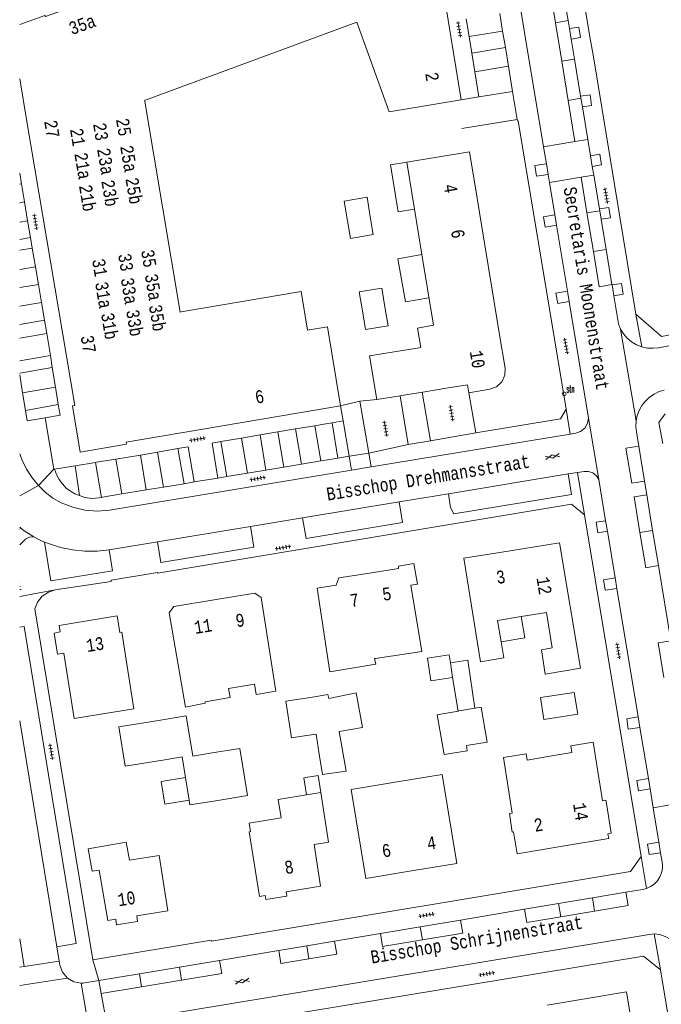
# Model space of a CAD drawing. Header units: metres. Extents: x 196790 to 198335, y 354523 to 356036.
# Tile 13 of 105: x 196790 to 196880, y 355578 to 355715. Entities that reach past the tile are written whole.
import ezdxf

# ---------------------------------------------------------------- set-up
doc = ezdxf.new("R2010")
doc.units = ezdxf.units.M
doc.linetypes.add('DGN Style 2', pattern=[186.027128, 111.616277, -74.410851])
for name, color, linetype, lineweight in [('afdak', 252, 'DGN Style 2', 18), ('bij- of bedrijfsgebouw', 252, 'Continuous', 18), ('functiescheiding', 252, 'Continuous', 18), ('hoofdgebouw', 252, 'Continuous', 18), ('huisnummer BAG', 252, 'Continuous', 18), ('kant asfaltverharding', 252, 'Continuous', 18), ('kant klinkerverharding', 252, 'Continuous', 18), ('kant tegelverharding', 252, 'Continuous', 18), ('straatnaam', 252, 'Continuous', 18), ('straatnaambord', 252, 'Continuous', 18), ('verh asfaltsymbool', 2, 'Continuous', 0), ('verh tegelsymbool', 2, 'Continuous', 0), ('vlakafsluiter', 252, 'Continuous', 18), ('vlakafsluiter grijs', 252, 'DGN Style 2', 18)]:
    doc.layers.add(name, color=color, linetype=linetype, lineweight=lineweight)
doc.styles.add('Style-Courier New', font='cour.ttf')
doc.styles.add('Style-simplex', font='simplex.shx')

# ---------------------------------------------------------------- blocks, each defined once
blk = doc.blocks.new('S435')
at = {"layer": 'straatnaambord', "color": 7, "linetype": 'Continuous', "lineweight": 0}
blk.add_circle((0, 0), 0.263, dxfattribs=at)
blk.add_circle((0, 0), 0.263, dxfattribs=at)
at = {"layer": 'straatnaambord', "color": 7, "linetype": 'Continuous', "lineweight": 0, "style": 'Style-simplex', "width": 0.428569}
blk.add_text('stn', height=1.05, dxfattribs=at).set_placement((0.32, 0.18))
blk = doc.blocks.new('S612')
at = {"layer": 'verh asfaltsymbool', "color": 252}
for p, q in [((-0.99, -0.26), (0.01, 0.24)), ((0.01, -0.26), (-0.99, 0.24)), ((0.01, 0.24), (1.01, -0.26)), ((1.01, 0.24), (0.01, -0.26))]:
    blk.add_line(p, q, dxfattribs=at)
blk = doc.blocks.new('S642')
at = {"layer": 'verh tegelsymbool', "color": 252}
for p, q in [((-1.12, 0), (1.12, 0)), ((-0.9, -0.25), (-0.9, 0.25)), ((-0.45, -0.25), (-0.45, 0.25)), ((0, -0.25), (0, 0.25)), ((0.45, -0.25), (0.45, 0.25)), ((0.9, -0.25), (0.9, 0.25))]:
    blk.add_line(p, q, dxfattribs=at)

msp = doc.modelspace()

# ---------------------------------------------------------------- linework, layer by layer
at = {"layer": 'afdak'}
msp.add_line((196850.328, 355623.406), (196851.11, 355618.72), dxfattribs=at)
at = {"layer": 'afdak', "flags": 128}
for points in [[(196843.907, 355695.519), (196841.649, 355695.149), (196842.724, 355688.593), (196844.982, 355688.963)], [(196846.024, 355682.609), (196842.662, 355682.007), (196843.742, 355675.979), (196847.015, 355676.565)], [(196859.933, 355631.933), (196860.431, 355628.988), (196857.127, 355628.429)], [(196853.447, 355619.114), (196852.478, 355625.823), (196850.023, 355625.475)], [(196831.883, 355607.332), (196831.52, 355609.68), (196829.504, 355609.369), (196829.871, 355606.995)], [(196813.438, 355606.228), (196810.017, 355605.698), (196809.523, 355608.882), (196812.921, 355609.409)]]:
    msp.add_lwpolyline(points, dxfattribs=at)
at = {"layer": 'bij- of bedrijfsgebouw'}
for p, q in [((196842.139, 355668.99), (196845.367, 355669.52)), ((196845.892, 355669.606), (196845.367, 355669.52)), ((196843.19, 355662.873), (196846.418, 355663.399)), ((196846.418, 355663.399), (196849.443, 355663.891)), ((196849.443, 355663.891), (196852.402, 355664.373)), ((196842.985, 355662.84), (196843.19, 355662.873)), ((196850.023, 355625.475), (196850.328, 355623.406)), ((196851.547, 355618.81), (196853.447, 355619.114)), ((196829.261, 355615.196), (196831.205, 355615.495)), ((196831.205, 355615.495), (196831.632, 355612.706)), ((196812.451, 355612.303), (196810.055, 355611.913)), ((196812.921, 355609.409), (196812.451, 355612.303)), ((196813.951, 355612.416), (196816.365, 355612.808)), ((196813.438, 355606.228), (196812.921, 355609.409))]:
    msp.add_line(p, q, dxfattribs=at)
at = {"layer": 'bij- of bedrijfsgebouw', "flags": 128}
for points in [[(196838.803, 355687.884), (196838.343, 355690.63), (196835.157, 355690.097), (196835.62, 355687.329)], [(196835.62, 355687.329), (196836.033, 355684.86), (196839.22, 355685.393), (196838.803, 355687.884)], [(196837.739, 355674.432), (196837.252, 355677.382), (196840.419, 355677.905), (196840.9, 355674.993)], [(196837.739, 355674.432), (196838.12, 355672.123), (196841.287, 355672.646), (196840.9, 355674.993)], [(196842.139, 355668.99), (196838.685, 355668.423), (196839.694, 355662.304), (196842.985, 355662.84)], [(196850.328, 355623.406), (196847.261, 355622.955), (196846.792, 355626.144), (196849.858, 355626.595), (196850.023, 355625.475)], [(196829.261, 355615.196), (196827.756, 355614.959), (196826.954, 355620.108), (196830.418, 355620.638)], [(196830.418, 355620.638), (196832.871, 355621.014), (196832.98, 355620.499)], [(196832.98, 355620.499), (196836.827, 355621.255), (196837.698, 355616.429), (196834.431, 355615.839)], [(196867.845, 355618.261), (196867.344, 355621.324), (196862.615, 355620.61), (196863.096, 355617.523), (196867.845, 355618.261)], [(196853.447, 355619.114), (196854.313, 355619.253), (196855.147, 355614.36), (196852.283, 355613.878)], [(196809.15, 355617.399), (196813.036, 355618.032), (196813.951, 355612.416)], [(196852.283, 355613.878), (196852.384, 355613.174), (196849.142, 355612.64), (196848.186, 355618.207), (196851.11, 355618.72)], [(196851.11, 355618.72), (196851.173, 355618.731), (196851.547, 355618.81)], [(196810.055, 355611.913), (196804.48, 355611.004), (196803.586, 355616.492), (196809.15, 355617.399)], [(196834.431, 355615.839), (196835.433, 355610.286), (196832.128, 355609.825), (196831.632, 355612.706)], [(196816.365, 355612.808), (196820.521, 355613.484), (196821.593, 355606.889), (196817.473, 355606.22)], [(196817.473, 355606.22), (196813.543, 355605.581), (196813.438, 355606.228)]]:
    msp.add_lwpolyline(points, dxfattribs=at)
at = {"layer": 'functiescheiding'}
for p, q in [((196866.486, 355715.376), (196864.724, 355715.056)), ((196853.009, 355710.787), (196857.714, 355711.568)), ((196865.614, 355709.65), (196867.39, 355709.944)), ((196868.296, 355704.499), (196866.514, 355704.187)), ((196867.462, 355698.431), (196863.051, 355697.7)), ((196789.708, 355692.465), (196789.958, 355692.509)), ((196863.883, 355692.689), (196868.31, 355693.424)), ((196789.708, 355689.865), (196790.377, 355689.982)), ((196869.137, 355688.466), (196870.92, 355688.733)), ((196789.708, 355687.129), (196790.818, 355687.323)), ((196871.822, 355683.308), (196870.045, 355683.014)), ((196789.708, 355680.501), (196791.908, 355680.873)), ((196789.708, 355677.981), (196792.323, 355678.423)), ((196789.708, 355675.362), (196792.754, 355675.876)), ((196794.721, 355664.035), (196790.12, 355663.247)), ((196825.856, 355657.776), (196826.68, 355652.857)), ((196828.335, 355658.194), (196829.16, 355653.268)), ((196831.051, 355658.653), (196831.877, 355653.719)), ((196820.785, 355656.921), (196821.606, 355652.016)), ((196823.359, 355657.355), (196824.181, 355652.443)), ((196809.852, 355650.066), (196808.996, 355654.959)), ((196801.17, 355648.627), (196800.322, 355653.51)), ((196876.558, 355643.709), (196878.336, 355644.002)), ((196865.136, 355591.772), (196865.464, 355589.938)), ((196870.186, 355590.726), (196869.899, 355592.57)), ((196870.186, 355590.726), (196865.464, 355589.938)), ((196846.129, 355586.709), (196845.778, 355588.531)), ((196790.341, 355582.965), (196789.708, 355586.832)), ((196829.893, 355585.871), (196830.198, 355584.048)), ((196806.754, 355580.134), (196806.497, 355581.954)), ((196812.066, 355582.886), (196812.376, 355581.072)), ((196789.708, 355580.294), (196796.392, 355581.355)), ((196798.299, 355580.649), (196799.376, 355574.464)), ((196812.376, 355581.072), (196806.754, 355580.134)), ((196806.754, 355580.134), (196801.132, 355579.195))]:
    msp.add_line(p, q, dxfattribs=at)
at = {"layer": 'functiescheiding', "flags": 128}
for points in [[(196874.59, 355593.356), (196874.909, 355591.515), (196870.186, 355590.726)], [(196865.464, 355589.938), (196860.741, 355589.149), (196860.414, 355590.982)], [(196851.412, 355589.475), (196851.75, 355587.648), (196846.129, 355586.709)], [(196846.129, 355586.709), (196840.528, 355585.774), (196840.225, 355587.601)], [(196833.806, 355586.527), (196834.127, 355584.705), (196830.198, 355584.048)], [(196830.198, 355584.048), (196826.268, 355583.392), (196825.997, 355585.219)], [(196817.7, 355583.829), (196817.999, 355582.011), (196812.376, 355581.072)]]:
    msp.add_lwpolyline(points, dxfattribs=at)
at = {"layer": 'hoofdgebouw'}
for p, q in [((196853.77, 355690.497), (196854.807, 355684.182)), ((196846.024, 355682.609), (196844.982, 355688.963)), ((196854.807, 355684.182), (196855.878, 355677.656)), ((196846.024, 355682.609), (196847.646, 355672.719)), ((196815.072, 355658.127), (196834.65, 355661.415)), ((196825.919, 355606.333), (196829.871, 355606.995)), ((196829.871, 355606.995), (196831.883, 355607.332)), ((196826.329, 355603.752), (196825.919, 355606.333)), ((196821.827, 355603.014), (196826.329, 355603.752))]:
    msp.add_line(p, q, dxfattribs=at)
at = {"layer": 'hoofdgebouw', "flags": 128}
for points in [[(196851.533, 355704.26), (196847.509, 355728.878), (196847.788, 355728.976), (196845.57, 355735.108), (196839.418, 355732.859), (196839.522, 355732.579), (196802.182, 355719.101)], [(196802.182, 355719.101), (196793.314, 355715.904), (196793.244, 355716.063), (196789.708, 355714.787)], [(196851.533, 355704.26), (196841.421, 355702.567), (196836.921, 355715.129), (196807.539, 355704.319)], [(196789.708, 355707.207), (196790.715, 355701.246)], [(196807.539, 355704.319), (196807.214, 355704.199), (196807.241, 355704.036)], [(196812.329, 355674.592), (196812.184, 355674.568), (196807.241, 355704.036)], [(196790.715, 355701.246), (196797.432, 355661.496), (196797.124, 355661.432), (196798.192, 355654.974), (196804.657, 355656.072), (196804.625, 355656.372), (196815.072, 355658.127)], [(196853.77, 355690.497), (196852.709, 355696.962), (196843.907, 355695.519), (196844.982, 355688.963)], [(196834.65, 355661.415), (196832.807, 355672.469), (196830.023, 355672.024), (196829.113, 355677.423), (196812.329, 355674.592)], [(196852.402, 355664.373), (196852.589, 355663.269), (196855.553, 355663.747), (196856.471, 355664.103), (196857.199, 355664.786), (196857.622, 355665.728), (196857.669, 355666.719), (196856.911, 355671.362), (196855.878, 355677.656)], [(196845.892, 355669.606), (196845.405, 355672.316), (196847.646, 355672.719)], [(196857.127, 355628.429), (196857.504, 355626.168), (196854.232, 355625.627), (196851.919, 355640.137), (196858.372, 355641.165)], [(196858.372, 355641.165), (196865.29, 355642.268), (196868.221, 355624.72), (196863.309, 355623.899), (196862.754, 355627.301), (196864.257, 355627.546), (196863.451, 355632.516), (196859.933, 355631.933)], [(196837.802, 355637.884), (196842.762, 355638.662), (196842.758, 355639.008), (196844.919, 355639.368), (196845.397, 355636.498), (196844.48, 355636.345), (196846.03, 355627.054), (196839.525, 355626.072)], [(196839.525, 355626.072), (196839.396, 355626.053), (196839.591, 355625.26), (196833.15, 355624.23), (196831.367, 355635.933), (196834.044, 355636.341), (196834.405, 355637.352), (196837.802, 355637.884)], [(196815.664, 355620.013), (196815.697, 355619.816), (196812.907, 355619.267), (196810.637, 355632.486), (196811.275, 355633.356), (196816.947, 355634.296)], [(196816.947, 355634.296), (196822.636, 355635.238), (196823.498, 355634.613), (196825.557, 355621.525), (196822.802, 355621.042), (196822.588, 355622.502), (196818.958, 355621.866)], [(196803.738, 355629.728), (196804.028, 355629.773), (196805.697, 355619.022), (196797.34, 355617.692), (196795.885, 355626.827), (196795.016, 355626.688), (196794.533, 355629.631), (196795.396, 355629.786), (196795.248, 355630.701), (196803.366, 355632.054), (196803.738, 355629.728)], [(196859.933, 355631.933), (196856.634, 355631.386), (196857.127, 355628.429)], [(196818.958, 355621.866), (196819.187, 355620.603), (196815.664, 355620.013)], [(196863.933, 355612.394), (196867.018, 355612.911), (196866.863, 355613.856), (196869.984, 355614.363), (196871.317, 355606.157), (196871.781, 355606.235), (196871.864, 355605.786), (196872.54, 355601.622), (196872.076, 355601.53), (196872.194, 355600.863), (196865.983, 355599.835)], [(196865.983, 355599.835), (196859.348, 355598.737), (196858.84, 355601.809), (196858.642, 355601.778), (196858.27, 355604.374), (196858.674, 355604.439), (196857.435, 355612.234), (196860.624, 355612.752), (196860.769, 355611.864), (196863.933, 355612.394)], [(196844.871, 355596.388), (196850.917, 355597.388), (196848.855, 355609.842), (196842.83, 355608.845)], [(196844.871, 355596.388), (196838.196, 355595.283), (196836.135, 355607.737), (196842.83, 355608.845)], [(196831.883, 355607.332), (196832.957, 355600.364), (196830.924, 355600.03)], [(196821.827, 355603.014), (196822.011, 355601.852), (196821.852, 355601.827), (196823.29, 355592.769), (196824.079, 355592.894), (196824.164, 355592.359), (196827.103, 355592.826), (196827.006, 355593.437), (196831.849, 355594.206), (196830.924, 355600.03)], [(196800.846, 355596.474), (196799.854, 355596.3), (196799.3, 355599.458), (196804.616, 355600.391), (196805.063, 355597.844)], [(196805.063, 355597.844), (196809.245, 355598.518), (196810.454, 355590.755), (196806.105, 355590.078), (196806.216, 355589.276), (196803.273, 355588.799), (196803.165, 355589.593), (196802.042, 355589.403), (196800.846, 355596.474)], [(196876.928, 355564.604), (196875.734, 355571.653), (196875.946, 355571.722), (196874.654, 355579.4), (196863.565, 355577.572)]]:
    msp.add_lwpolyline(points, dxfattribs=at)
at = {"layer": 'kant asfaltverharding'}
for p, q in [((196838.912, 355652.884), (196866.783, 355657.484)), ((196836.182, 355652.433), (196838.912, 355652.884)), ((196866.522, 355651.901), (196849.742, 355649.127)), ((196866.522, 355651.901), (196867.835, 355652.118)), ((196849.742, 355649.127), (196842.835, 355647.986)), ((196842.835, 355647.986), (196829.31, 355645.75)), ((196829.31, 355645.75), (196822.027, 355644.546)), ((196822.027, 355644.546), (196808.99, 355642.391)), ((196808.99, 355642.391), (196802.249, 355641.277)), ((196794.889, 355585.727), (196789.708, 355617.357)), ((196878.423, 355605.182), (196884.562, 355606.261)), ((196879.207, 355600.391), (196878.423, 355605.182)), ((196879.451, 355598.9), (196879.207, 355600.391)), ((196879.718, 355597.271), (196879.451, 355598.9)), ((196869.899, 355592.57), (196874.59, 355593.356)), ((196860.414, 355590.982), (196865.136, 355591.772)), ((196865.136, 355591.772), (196869.899, 355592.57)), ((196851.412, 355589.475), (196860.414, 355590.982)), ((196845.778, 355588.531), (196851.412, 355589.475)), ((196801.911, 355574.895), (196877.854, 355587.468)), ((196833.806, 355586.527), (196840.225, 355587.601)), ((196840.225, 355587.601), (196845.778, 355588.531)), ((196877.854, 355587.468), (196878.568, 355587.52)), ((196829.893, 355585.871), (196833.806, 355586.527)), ((196795.215, 355583.737), (196794.889, 355585.727)), ((196817.7, 355583.829), (196825.997, 355585.219)), ((196825.997, 355585.219), (196829.893, 355585.871)), ((196790.341, 355582.965), (196795.215, 355583.737)), ((196812.066, 355582.886), (196817.7, 355583.829)), ((196789.708, 355582.865), (196790.341, 355582.965)), ((196800.805, 355581.001), (196806.497, 355581.954)), ((196806.497, 355581.954), (196812.066, 355582.886)), ((196801.132, 355579.195), (196800.805, 355581.001)), ((196801.911, 355574.895), (196801.132, 355579.195))]:
    msp.add_line(p, q, dxfattribs=at)
at = {"layer": 'kant asfaltverharding', "flags": 128}
for points in [[(196952.704, 355720.079), (196946.498, 355694.593), (196945.759, 355691.669), (196945.355, 355690.327), (196944.845, 355689.022), (196944.218, 355687.768), (196943.466, 355686.584), (196942.385, 355685.203), (196941.179, 355683.93), (196939.853, 355682.781), (196938.417, 355681.775), (196937.294, 355681.154), (196936.111, 355680.657), (196933.639, 355679.984), (196879.163, 355669.57), (196878.413, 355669.487), (196877.629, 355669.522), (196876.84, 355669.688)], [(196876.84, 355669.688), (196876.079, 355669.984), (196875.377, 355670.402), (196874.761, 355670.922), (196874.251, 355671.518), (196873.855, 355672.161)], [(196879.959, 355663.636), (196879.248, 355663.419), (196878.554, 355663.09), (196877.902, 355662.649), (196877.318, 355662.107), (196876.825, 355661.482), (196876.439, 355660.796), (196876.167, 355660.077), (196876.009, 355659.351)], [(196866.783, 355657.484), (196867.577, 355657.615), (196868.256, 355657.85), (196868.85, 355658.331), (196869.236, 355658.99), (196869.365, 355659.697)], [(196792.359, 355650.275), (196791.521, 355651.301), (196790.684, 355652.579), (196789.992, 355653.941), (196789.708, 355654.714)], [(196836.182, 355652.433), (196802.284, 355646.838), (196800.55, 355646.699), (196798.817, 355646.852), (196797.128, 355647.259), (196795.506, 355647.881), (196794.346, 355648.525), (196793.296, 355649.338), (196792.359, 355650.275)], [(196867.835, 355652.118), (196868.739, 355652.267), (196869.349, 355652.268), (196869.958, 355652.058), (196870.462, 355651.655), (196870.787, 355651.139)], [(196791.689, 355643.087), (196790.203, 355644.057), (196789.708, 355644.447)], [(196791.689, 355643.087), (196792.183, 355642.821), (196792.688, 355642.575), (196793.173, 355642.36)], [(196793.173, 355642.36), (196795.418, 355641.613), (196797.111, 355641.276), (196798.828, 355641.097), (196800.543, 355641.093), (196802.249, 355641.277)], [(196877.488, 355593.891), (196878.041, 355594.145), (196878.557, 355594.509), (196879.002, 355594.972), (196879.35, 355595.511), (196879.586, 355596.096), (196879.706, 355596.693), (196879.718, 355597.271)], [(196874.59, 355593.356), (196876.928, 355593.747), (196877.488, 355593.891)], [(196878.568, 355587.52), (196879.322, 355587.432), (196880.073, 355587.189), (196880.775, 355586.79), (196881.38, 355586.256), (196881.854, 355585.625), (196882.182, 355584.94), (196882.359, 355584.269)]]:
    msp.add_lwpolyline(points, dxfattribs=at)
at = {"layer": 'kant klinkerverharding'}
for p, q in [((196866.486, 355715.376), (196865.675, 355720.249)), ((196864.724, 355715.056), (196865.614, 355709.65)), ((196866.675, 355714.238), (196866.486, 355715.376)), ((196866.922, 355712.756), (196866.675, 355714.238)), ((196857.328, 355713.885), (196852.623, 355713.123)), ((196866.922, 355712.756), (196867.39, 355709.944)), ((196853.438, 355708.193), (196858.147, 355708.965)), ((196865.614, 355709.65), (196866.514, 355704.187)), ((196867.39, 355709.944), (196868.252, 355704.762)), ((196854.021, 355704.667), (196851.533, 355704.26)), ((196858.734, 355705.439), (196854.021, 355704.667)), ((196868.296, 355704.499), (196868.252, 355704.762)), ((196866.514, 355704.187), (196867.462, 355698.431)), ((196868.5, 355703.275), (196868.296, 355704.499)), ((196869.256, 355698.728), (196868.5, 355703.275)), ((196851.624, 355700.245), (196859.384, 355701.53)), ((196863.45, 355695.299), (196863.051, 355697.7)), ((196869.256, 355698.728), (196867.462, 355698.431)), ((196869.256, 355698.728), (196869.641, 355696.417)), ((196869.641, 355696.417), (196869.885, 355694.951)), ((196863.695, 355693.823), (196863.45, 355695.299)), ((196870.09, 355693.719), (196869.885, 355694.951)), ((196789.708, 355694.013), (196789.958, 355692.509)), ((196863.883, 355692.689), (196863.695, 355693.823)), ((196868.31, 355693.424), (196870.09, 355693.719)), ((196870.09, 355693.719), (196870.875, 355689.002)), ((196789.958, 355692.509), (196790.377, 355689.982)), ((196864.632, 355688.18), (196863.883, 355692.689)), ((196868.31, 355693.424), (196869.137, 355688.466)), ((196790.377, 355689.982), (196790.818, 355687.323)), ((196864.874, 355686.723), (196864.632, 355688.18)), ((196869.137, 355688.466), (196870.045, 355683.014)), ((196870.875, 355689.002), (196870.92, 355688.733)), ((196870.92, 355688.733), (196871.117, 355687.545)), ((196790.818, 355687.323), (196791.203, 355685)), ((196866.407, 355677.502), (196864.874, 355686.723)), ((196871.117, 355687.545), (196871.822, 355683.308)), ((196789.708, 355684.738), (196791.203, 355685)), ((196791.463, 355683.505), (196789.708, 355683.203)), ((196791.908, 355680.873), (196791.463, 355683.505)), ((196871.822, 355683.308), (196872.634, 355678.426)), ((196792.323, 355678.423), (196791.908, 355680.873)), ((196792.754, 355675.876), (196792.323, 355678.423)), ((196872.634, 355678.426), (196872.646, 355678.356)), ((196872.897, 355676.848), (196872.646, 355678.356)), ((196866.653, 355676.022), (196866.407, 355677.502)), ((196793.171, 355673.413), (196792.754, 355675.876)), ((196869.365, 355659.697), (196866.653, 355676.022)), ((196789.708, 355672.828), (196793.171, 355673.413)), ((196793.506, 355671.546), (196789.708, 355670.884)), ((196876.009, 355659.351), (196873.855, 355672.161)), ((196789.708, 355667.725), (196794.01, 355668.472)), ((196794.268, 355666.802), (196789.708, 355666.02)), ((196794.721, 355664.035), (196794.268, 355666.802)), ((196795.114, 355661.638), (196794.721, 355664.035)), ((196846.081, 355663.344), (196847.209, 355656.527)), ((196844.097, 355656.013), (196842.985, 355662.84)), ((196790.519, 355660.785), (196795.114, 355661.638)), ((196834.65, 355661.415), (196835.011, 355659.321)), ((196833.448, 355659.057), (196832.304, 355658.864)), ((196834.276, 355654.117), (196833.448, 355659.057)), ((196835.011, 355659.321), (196835.861, 355654.38)), ((196870.787, 355651.139), (196869.365, 355659.697)), ((196825.856, 355657.776), (196823.359, 355657.355)), ((196828.335, 355658.194), (196825.856, 355657.776)), ((196831.051, 355658.653), (196828.335, 355658.194)), ((196832.304, 355658.864), (196831.051, 355658.653)), ((196820.785, 355656.921), (196817.895, 355656.433)), ((196817.895, 355656.433), (196818.702, 355651.534)), ((196823.359, 355657.355), (196820.785, 355656.921)), ((196847.209, 355656.527), (196844.097, 355656.013)), ((196808.996, 355654.959), (196806.609, 355654.554)), ((196811.865, 355655.446), (196808.996, 355654.959)), ((196812.723, 355650.542), (196811.865, 355655.446)), ((196877.198, 355650.903), (196876.39, 355655.804)), ((196803.18, 355653.979), (196800.472, 355653.535)), ((196804.028, 355649.1), (196803.18, 355653.979)), ((196806.609, 355654.554), (196807.419, 355649.663)), ((196836.182, 355652.433), (196835.861, 355654.38)), ((196838.912, 355652.884), (196838.589, 355654.832)), ((196797.496, 355653.048), (196798.085, 355648.877)), ((196871.748, 355645.356), (196870.787, 355651.139)), ((196877.517, 355648.971), (196877.198, 355650.903)), ((196878.336, 355644.002), (196877.517, 355648.971)), ((196871.992, 355643.885), (196871.748, 355645.356)), ((196879.149, 355639.074), (196878.336, 355644.002)), ((196873.077, 355637.356), (196871.992, 355643.885)), ((196880.886, 355628.545), (196879.149, 355639.074)), ((196873.323, 355635.876), (196873.077, 355637.356)), ((196876.309, 355617.907), (196873.323, 355635.876)), ((196876.555, 355616.422), (196876.309, 355617.907)), ((196877.74, 355609.292), (196876.555, 355616.422)), ((196877.984, 355607.826), (196877.74, 355609.292)), ((196878.423, 355605.182), (196877.984, 355607.826))]:
    msp.add_line(p, q, dxfattribs=at)
at = {"layer": 'kant klinkerverharding', "flags": 128}
for points in [[(196854.954, 355746.05), (196855.117, 355745.448), (196863.051, 355697.7)], [(196865.675, 355720.249), (196863.918, 355719.949), (196864.724, 355715.056)], [(196870.045, 355683.014), (196870.87, 355678.068), (196872.634, 355678.426)], [(196873.855, 355672.161), (196873.555, 355672.893), (196872.897, 355676.848)], [(196876.39, 355655.804), (196876.063, 355657.786), (196875.965, 355658.566), (196876.009, 355659.351)], [(196877.198, 355650.903), (196875.419, 355650.591), (196874.592, 355655.515), (196876.39, 355655.804)], [(196876.558, 355643.709), (196875.731, 355648.694), (196877.517, 355648.971)], [(196879.149, 355639.074), (196877.377, 355638.77), (196876.558, 355643.709)], [(196879.909, 355623.408), (196879.108, 355628.256), (196880.886, 355628.545)], [(196796.392, 355581.355), (196795.701, 355582.164), (196795.327, 355583.159), (196795.215, 355583.737)], [(196798.299, 355580.649), (196797.286, 355580.84), (196796.392, 355581.355)], [(196800.805, 355581.001), (196798.845, 355580.687), (196798.573, 355580.656), (196798.299, 355580.649)]]:
    msp.add_lwpolyline(points, dxfattribs=at)
at = {"layer": 'kant tegelverharding'}
for p, q in [((196852.22, 355715.579), (196852.623, 355713.123)), ((196857.328, 355713.885), (196856.919, 355716.345)), ((196852.623, 355713.123), (196853.009, 355710.787)), ((196857.714, 355711.568), (196857.328, 355713.885)), ((196869.558, 355713.057), (196869.984, 355710.543)), ((196858.147, 355708.965), (196857.714, 355711.568)), ((196853.009, 355710.787), (196853.438, 355708.193)), ((196869.984, 355710.543), (196875.99, 355674.259)), ((196858.734, 355705.439), (196858.147, 355708.965)), ((196853.438, 355708.193), (196854.021, 355704.667)), ((196859.384, 355701.53), (196858.734, 355705.439)), ((196791.203, 355685), (196791.463, 355683.505)), ((196793.171, 355673.413), (196793.506, 355671.546)), ((196793.506, 355671.546), (196794.01, 355668.472)), ((196794.01, 355668.472), (196794.268, 355666.802)), ((196789.708, 355665.785), (196790.12, 355663.247)), ((196790.12, 355663.247), (196790.519, 355660.785)), ((196852.589, 355663.269), (196853.558, 355657.652)), ((196837.338, 355662.102), (196838.589, 355654.832)), ((196793.26, 355659.766), (196794.51, 355652.569)), ((196835.011, 355659.321), (196833.448, 355659.057)), ((196800.322, 355653.51), (196800.472, 355653.535)), ((196803.18, 355653.979), (196806.609, 355654.554)), ((196829.16, 355653.268), (196831.877, 355653.719)), ((196831.877, 355653.719), (196833.131, 355653.927)), ((196833.131, 355653.927), (196834.276, 355654.117)), ((196834.276, 355654.117), (196835.861, 355654.38)), ((196838.589, 355654.832), (196835.861, 355654.38)), ((196794.51, 355652.569), (196794.602, 355652.575)), ((196794.602, 355652.575), (196797.496, 355653.048)), ((196797.496, 355653.048), (196800.322, 355653.51)), ((196821.606, 355652.016), (196824.181, 355652.443)), ((196824.181, 355652.443), (196826.68, 355652.857)), ((196826.68, 355652.857), (196829.16, 355653.268)), ((196812.723, 355650.542), (196814.154, 355650.78)), ((196814.154, 355650.78), (196817.459, 355651.328)), ((196817.459, 355651.328), (196818.702, 355651.534)), ((196818.702, 355651.534), (196821.606, 355652.016)), ((196804.028, 355649.1), (196807.419, 355649.663)), ((196807.419, 355649.663), (196809.852, 355650.066)), ((196809.852, 355650.066), (196812.723, 355650.542)), ((196801.317, 355648.651), (196801.17, 355648.627)), ((196801.317, 355648.651), (196804.028, 355649.1)), ((196868.812, 355646.203), (196876.714, 355598.357)), ((196799.932, 355583.925), (196791.844, 355633.043)), ((196879.426, 355582.492), (196877.031, 355584.418)), ((196897.965, 355471.999), (196879.426, 355582.492))]:
    msp.add_line(p, q, dxfattribs=at)
at = {"layer": 'kant tegelverharding', "flags": 128}
for points in [[(196867.26, 355727.735), (196868.007, 355723.573), (196867.809, 355723.538), (196869.558, 355713.057)], [(196866.675, 355714.238), (196868.003, 355714.449), (196868.238, 355712.988), (196866.922, 355712.756)], [(196868.252, 355704.762), (196869.568, 355704.946), (196869.796, 355703.49), (196868.5, 355703.275)], [(196866.203, 355660.969), (196859.487, 355701.333), (196859.417, 355701.33), (196859.384, 355701.53)], [(196869.641, 355696.417), (196870.945, 355696.637), (196871.184, 355695.181), (196869.885, 355694.951)], [(196875.99, 355674.259), (196879.574, 355671.161), (196882.528, 355671.697), (196933.385, 355681.428), (196935.558, 355682.016), (196936.599, 355682.447), (196937.588, 355682.988), (196938.893, 355683.892), (196940.1, 355684.923), (196941.2, 355686.068), (196942.184, 355687.313), (196942.888, 355688.413), (196943.476, 355689.58), (196943.953, 355690.795), (196944.328, 355692.046), (196944.798, 355693.809), (196945.508, 355696.698)], [(196863.45, 355695.299), (196861.844, 355695.087), (196862.068, 355693.599), (196863.695, 355693.823)], [(196864.632, 355688.18), (196863.035, 355687.885), (196863.276, 355686.448), (196864.874, 355686.723)], [(196870.875, 355689.002), (196872.186, 355689.214), (196872.419, 355687.763), (196871.117, 355687.545)], [(196872.646, 355678.356), (196873.958, 355678.539), (196874.194, 355677.08), (196872.897, 355676.848)], [(196866.407, 355677.502), (196864.801, 355677.22), (196865.05, 355675.752), (196866.653, 355676.022)], [(196790.519, 355660.785), (196790.753, 355659.344), (196793.26, 355659.766)], [(196793.26, 355659.766), (196795.363, 355660.12), (196795.114, 355661.638)], [(196853.558, 355657.652), (196865.411, 355659.639), (196866.203, 355660.969)], [(196880.098, 355660.336), (196879.185, 355659.105), (196879.762, 355656.177)], [(196817.895, 355656.433), (196816.652, 355656.228), (196817.459, 355651.328)], [(196811.865, 355655.446), (196813.293, 355655.696), (196814.154, 355650.78)], [(196798.085, 355648.877), (196797.447, 355649.107), (196796.806, 355649.476), (196796.226, 355649.936), (196795.687, 355650.505), (196795.229, 355651.142), (196794.864, 355651.836), (196794.602, 355652.575)], [(196849.742, 355649.127), (196850.051, 355647.207), (196850.485, 355646.3), (196866.964, 355649.047), (196866.522, 355651.901)], [(196801.17, 355648.627), (196800.83, 355648.57), (196799.831, 355648.486), (196798.835, 355648.607), (196798.085, 355648.877)], [(196794.685, 355635.665), (196802.532, 355636.871), (196802.522, 355637.021), (196808.988, 355638.097), (196809.015, 355637.994), (196866.978, 355647.675), (196868.812, 355646.203)], [(196829.31, 355645.75), (196829.818, 355642.862), (196843.293, 355645.1), (196842.835, 355647.986)], [(196871.748, 355645.356), (196870.426, 355645.138), (196870.67, 355643.676), (196871.992, 355643.885)], [(196789.708, 355644.222), (196789.713, 355644.195), (196789.708, 355644.186)], [(196808.99, 355642.391), (196809.486, 355639.494), (196822.514, 355641.649), (196822.027, 355644.546)], [(196791.689, 355643.087), (196791.061, 355643.067), (196790.515, 355642.757), (196789.708, 355641.992)], [(196802.249, 355641.277), (196802.712, 355638.359), (196794.048, 355636.943), (196793.173, 355642.36)], [(196873.077, 355637.356), (196871.461, 355637.075), (196871.698, 355635.615), (196873.323, 355635.876)], [(196791.844, 355633.043), (196792.212, 355633.972), (196792.864, 355634.788), (196793.73, 355635.372), (196794.685, 355635.665)], [(196789.708, 355630.473), (196790.344, 355630.571), (196797.638, 355586.186), (196794.889, 355585.727)], [(196876.309, 355617.907), (196874.699, 355617.626), (196874.895, 355616.198), (196876.555, 355616.422)], [(196877.74, 355609.292), (196876.12, 355609.003), (196876.363, 355607.548), (196877.984, 355607.826)], [(196879.207, 355600.391), (196877.594, 355600.112), (196877.833, 355598.646), (196879.451, 355598.9)], [(196876.714, 355598.357), (196875.214, 355596.278), (196816.566, 355586.531), (196816.538, 355586.665), (196799.932, 355583.925)], [(196877.031, 355584.418), (196801.554, 355571.97), (196800.166, 355569.915)]]:
    msp.add_lwpolyline(points, dxfattribs=at)
at = {"layer": 'verh tegelsymbool'}
for p, q in [((196789.708, 355636.626), (196789.749, 355636.632)), ((196789.708, 355636.17), (196789.822, 355636.188)), ((196789.708, 355635.714), (196789.894, 355635.744))]:
    msp.add_line(p, q, dxfattribs=at)
at = {"layer": 'vlakafsluiter'}
for p, q in [((196837.338, 355662.102), (196834.65, 355661.415)), ((196839.694, 355662.304), (196837.338, 355662.102))]:
    msp.add_line(p, q, dxfattribs=at)
at = {"layer": 'vlakafsluiter grijs'}
for p, q in [((196876.84, 355669.688), (196875.99, 355674.259)), ((196866.783, 355657.484), (196866.203, 355660.969)), ((196847.209, 355656.527), (196853.558, 355657.652)), ((196838.589, 355654.832), (196844.097, 355656.013)), ((196794.51, 355652.569), (196792.359, 355650.275)), ((196867.835, 355652.118), (196868.812, 355646.203)), ((196792.359, 355650.275), (196789.708, 355648.834)), ((196789.708, 355634.76), (196794.685, 355635.665)), ((196876.714, 355598.357), (196877.488, 355593.891)), ((196878.568, 355587.52), (196879.426, 355582.492)), ((196799.932, 355583.925), (196800.805, 355581.001))]:
    msp.add_line(p, q, dxfattribs=at)

# ---------------------------------------------------------------- block references
at = {"layer": 'straatnaambord'}
msp.add_blockref('S435', (196865.951, 355663.104), dxfattribs=at)
at = {"layer": 'verh asfaltsymbool', "rotation": 11.00666417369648}
for p in [(196864.295, 355654.349), (196820.848, 355580.925)]:
    msp.add_blockref('S612', p, dxfattribs=at)
at = {"layer": 'verh tegelsymbool'}
for p, rotation in [((196851.241, 355714.126), 279.2079690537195), ((196871.826, 355690.861), 279.848622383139), ((196791.91, 355687.188), 279.500010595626), ((196866.201, 355669.805), 279.848622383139), ((196850.188, 355660.402), 279.7259656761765), ((196840.929, 355658.237), 99.79214624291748), ((196814.611, 355656.759), 9.669505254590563), ((196823.032, 355651.249), 9.669505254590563), ((196826.578, 355641.599), 9.669505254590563), ((196873.51, 355627.148), 279.264523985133), ((196794.132, 355613.027), 279.4434749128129), ((196846.684, 355590.171), 9.377579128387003), ((196855.108, 355581.93), 9.377579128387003)]:
    msp.add_blockref('S642', p, dxfattribs=dict(at, rotation=rotation))

# ---------------------------------------------------------------- texts
at = {"layer": 'huisnummer BAG', "style": 'Style-Courier New', "width": 0.694444}
for s, rotation, p in [('35a', 19.81181, (196797.002, 355713.309)), ('2', 279.26452, (196846.48, 355707.959)), ('27', 279.61303, (196793.127, 355701.262)), ('23', 279.61303, (196799.969, 355700.893)), ('25', 279.61303, (196803.178, 355701.528)), ('21', 279.61303, (196796.741, 355700.136)), ('25a', 279.61303, (196803.772, 355697.725)), ('21a', 279.61303, (196797.354, 355696.725)), ('23a', 279.61303, (196800.54, 355697.35)), ('21b', 279.61303, (196798.001, 355692.23)), ('23b', 279.61303, (196801.131, 355692.907)), ('25b', 279.61303, (196804.51, 355693.235)), ('4', 279.50001, (196849.066, 355692.318)), ('6', 279.50001, (196850.085, 355685.975)), ('33', 279.61303, (196803.477, 355682.604)), ('35', 279.61303, (196806.69, 355683.15)), ('31', 279.61303, (196799.83, 355681.865)), ('35a', 279.61303, (196807.207, 355679.755)), ('31a', 279.61303, (196800.248, 355678.643)), ('33a', 279.61303, (196803.846, 355679.228)), ('35b', 279.61303, (196807.789, 355675.449)), ('31b', 279.61303, (196801.085, 355674.301)), ('33b', 279.61303, (196804.596, 355674.742)), ('37', 279.61303, (196798.232, 355671.156)), ('10', 279.32106, (196852.718, 355669.042)), ('6', 9.55653, (196822.827, 355661.728)), ('3', 9.20797, (196856.588, 355636.488)), ('12', 279.20797, (196862.064, 355637.358)), ('5', 9.1514, (196840.638, 355634.125)), ('7', 9.1514, (196836.104, 355633.234)), ('11', 9.1514, (196814.281, 355629.502)), ('9', 9.1514, (196820.095, 355630.436)), ('13', 9.0292, (196799.16, 355626.965)), ('14', 279.44347, (196867.168, 355605.734)), ('2', 9.44347, (196861.885, 355601.815)), ('6', 9.37758, (196840.59, 355598.214)), ('4', 9.37758, (196846.89, 355599.257)), ('8', 9.0292, (196826.947, 355595.891)), ('10', 8.56759, (196803.562, 355591.389))]:
    msp.add_text(s, height=1.8, rotation=rotation, dxfattribs=at).set_placement(p)
at = {"layer": 'straatnaam', "style": 'Style-Courier New', "width": 0.694444}
for s, rotation, p in [('Secretaris Moonenstraat', 279.26452, (196865.853, 355691.927)), ('Bisschop Drehmansstraat', 9.32106, (196832.824, 355648.157)), ('Bisschop Schrijnenstraat', 9.44347, (196839.009, 355583.368))]:
    msp.add_text(s, height=1.8, rotation=rotation, dxfattribs=at).set_placement(p)

doc.saveas('drawing.dxf')
